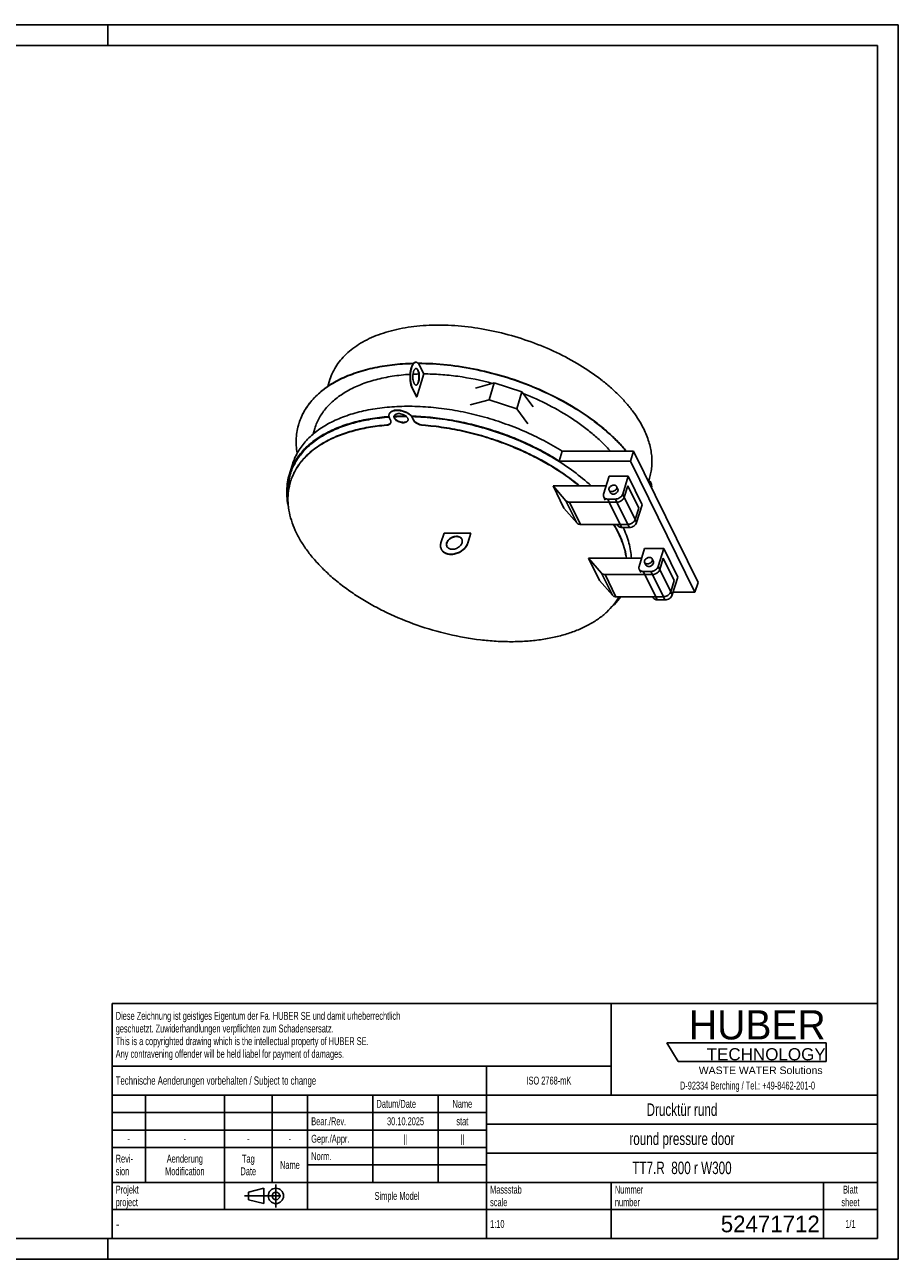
# Model space of a CAD drawing. Header units: millimetres. Extents: x 0 to 4200, y 0 to 2970.
# Tile 2 of 2: x 2100 to 4200, y 0 to 2970. Entities that reach past the tile are written whole.
import ezdxf

# ---------------------------------------------------------------- set-up
doc = ezdxf.new("R2010")
doc.units = ezdxf.units.MM
doc.header["$LTSCALE"] = 231
doc.linetypes.add('CENTER', pattern=[0.6, 0.375, -0.075, 0.075, -0.075])
doc.layers.get('0').update_dxf_attribs({"linetype": 'CONTINUOUS'})
for name, color, linetype in [('005_AXIS', 7, 'CONTINUOUS'), ('053_NOTES', 7, 'CONTINUOUS'), ('HUBER_Logo_BL4', 7, 'CONTINUOUS')]:
    doc.layers.add(name, color=color, linetype=linetype)
doc.styles.get("Standard").update_dxf_attribs({"font": 'txt', "width": 0.7})
doc.styles.add('TEXTSTYLE_2', font='txt')
doc.styles.add('TEXTSTYLE_3', font='arial.ttf')
doc.styles.add('TEXTSTYLE_4', font='txt', dxfattribs={"width": 0.8})
doc.styles.add('TEXTSTYLE_5', font='txt')

# ---------------------------------------------------------------- blocks, each defined once
blk = doc.blocks.new('HUBER_LOGO_BL4', base_point=(3837.5, 503.7))
at = {"layer": 'HUBER_Logo_BL4', "color": 5, "linetype": 'Continuous'}
for p, q in [((4026.4, 521), (3643.9, 521)), ((3643.9, 521), (3670.9, 476)), ((4026.4, 521), (4026.4, 476)), ((3670.9, 476), (4026.4, 476))]:
    blk.add_line(p, q, dxfattribs=at)
at = {"layer": 'HUBER_Logo_BL4', "color": 2, "linetype": 'Continuous', "attachment_point": 3, "line_spacing_factor": 0.78}
for s, insert, char_height, width, style in [('HUBER\\P\\fArial;\\H29.25;TECHNOLOGY ', (4025.4, 599.1), 70.2, 387.672, 'TEXTSTYLE_2'), ('WASTE WATER Solutions', (4018, 463.6), 18, 297.033, 'TEXTSTYLE_3')]:
    blk.add_mtext(s, dxfattribs=dict(at, insert=insert, char_height=char_height, width=width, style=style))
at = {"layer": 'HUBER_Logo_BL4', "color": 2, "linetype": 'Continuous', "insert": (3837.5, 427.4), "char_height": 19, "width": 810.893, "attachment_point": 2, "line_spacing_factor": 0.96}
blk.add_mtext('D-92334 Berching / Tel.: +49-8462-201-0', dxfattribs=at)
blk = doc.blocks.new('PROJEKTIONSMETHODE_1_BL5', base_point=(2680, 152.5))
at = {"color": 2, "linetype": 'CENTER'}
for p, q in [((2703.8, 180), (2703.8, 125)), ((2628.7, 152.5), (2731.3, 152.5))]:
    blk.add_line(p, q, dxfattribs=at)
at = {"color": 2, "linetype": 'Continuous'}
for p, q in [((2637.8, 161.7), (2674.5, 170.8)), ((2637.8, 143.3), (2637.8, 161.7)), ((2674.5, 134.2), (2674.5, 170.8)), ((2637.8, 143.3), (2674.5, 134.2))]:
    blk.add_line(p, q, dxfattribs=at)
for radius in [18.3, 9.17]:
    blk.add_circle((2703.8, 152.5), radius, dxfattribs=at)
blk = doc.blocks.new('*T16')
at = {"color": 3, "linetype": 'Continuous'}
for p, q in [((0, 0), (1840, 0)), ((0, 0), (0, -565)), ((1200, 0), (1200, -220)), ((1840, 0), (1840, -565)), ((0, -150), (1200, -150)), ((900, -150), (900, -565)), ((0, -220), (1840, -220)), ((80, -220), (80, -430)), ((270, -220), (270, -495)), ((385, -220), (385, -430)), ((470, -220), (470, -495)), ((627, -220), (627, -430)), ((784, -220), (784, -430)), ((0, -262), (900, -262)), ((900, -290), (1840, -290)), ((0, -304), (900, -304)), ((0, -346), (900, -346)), ((900, -360), (1840, -360)), ((470, -388), (900, -388)), ((0, -430), (1840, -430)), ((1200, -430), (1200, -565)), ((1710, -430), (1710, -565)), ((0, -495), (1840, -495)), ((0, -565), (1840, -565))]:
    blk.add_line(p, q, dxfattribs=at)
at = {"layer": '053_NOTES', "color": 2, "linetype": 'Continuous', "line_spacing_factor": 0.96}
for s, insert, char_height, width, attachment_point in [('Diese Zeichnung ist geistiges Eigentum der Fa. HUBER SE und damit urheberrechtlich \\Pgeschuetzt. Zuwiderhandlungen verpflichten zum Schadensersatz.\\PThis is a copyrighted drawing which is the intellectual property of HUBER SE.\\PAny contravening offender will be held liabel for payment of damages.', (8.75, -19.9), 19, 2214.8571, 1), ('Technische Aenderungen vorbehalten / Subject to change', (8.75, -175), 20, 1524.7619, 1), ('ISO 2768-mK', (1050, -175.5), 19, 332.9524, 2), ('Datum/Date', (635.75, -231.5), 19, 292.2381, 1), ('Name', (842, -231.5), 19, 126.6667, 2), ('Drucktür rund', (1370, -240), 30, 557.7143, 2), ('Bear./Rev.', (478.75, -273.5), 19, 272.3333, 1), ('30.10.2025', (705.5, -273.5), 19, 275.9524, 2), ('stat', (842, -273.5), 19, 104.9524, 2), ('-', (40, -315.5), 19, 34.381, 2), ('-', (175, -315.5), 19, 34.381, 2), ('-', (327.5, -315.5), 19, 34.381, 2), ('-', (427.5, -315.5), 19, 34.381, 2), ('Gepr./Appr.', (478.75, -315.5), 19, 299.4762, 1), ('||', (705.5, -315.5), 19, 50.6667, 2), ('||', (842, -315.5), 19, 50.6667, 2), ('round pressure door', (1370, -310), 30, 817.1429, 2), ('Revi-\\Psion', (8.75, -363.3), 19, 138.4286, 1), ('Aenderung\\PModification', (175, -363.3), 19, 303.0952, 2), ('Tag\\PDate', (327.5, -363.3), 19, 117.619, 2), ('Name', (427.5, -378.5), 19, 126.6667, 2), ('Norm. ', (478.75, -357.5), 19, 175.5238, 1), ('TT7.R  800 r W300', (1370, -380), 30, 830, 2), ('Projekt\\Pproject', (8.75, -437.8), 19, 183.6667, 1), ('Massstab\\Pscale', (908.75, -437.8), 19, 224.381, 1), ('Nummer\\Pnumber', (1208.75, -437.8), 19, 186.381, 1), ('Blatt\\Psheet', (1775, -437.8), 19, 137.5238, 2), ('Simple Model', (685, -453), 19, 328.4286, 2), ('1:10', (908.75, -520.5), 19, 94.0952, 1), ('1/1', (1775, -520.5), 19, 79.619, 2)]:
    blk.add_mtext(s, dxfattribs=dict(at, insert=insert, char_height=char_height, width=width, attachment_point=attachment_point))
for s, insert, char_height, width, attachment_point, style in [('-', (8.75, -517.5), 25, 18.3333, 1, 'TEXTSTYLE_4'), ('52471712', (1701.25, -510), 40, 513.3333, 3, 'TEXTSTYLE_5')]:
    blk.add_mtext(s, dxfattribs=dict(at, insert=insert, char_height=char_height, width=width, attachment_point=attachment_point, style=style))

msp = doc.modelspace()

# ---------------------------------------------------------------- linework, layer by layer
at = {"color": 7, "linetype": 'Continuous'}
for p, q in [((0, 2970), (4200, 2970)), ((4200, 0), (4200, 2970)), ((3228.705, 2108.492), (3183.695, 2095.921)), ((3216.118, 2067.759), (3228.705, 2108.492)), ((3295.218, 2086.736), (3228.705, 2108.492)), ((3282.63, 2046.003), (3295.218, 2086.736)), ((3322.439, 2050.537), (3295.218, 2086.736)), ((3216.118, 2067.759), (3171.108, 2055.188)), ((3282.63, 2046.003), (3216.118, 2067.759)), ((3309.852, 2009.804), (3282.63, 2046.003)), ((3392.257, 1943.892), (3387.415, 1928.226)), ((3392.257, 1943.892), (3563.59, 1943.892)), ((3563.59, 1943.892), (3556.328, 1920.392)), ((3563.59, 1943.892), (3718.552, 1628.114)), ((2743.528, 1912.369), (2738.687, 1896.702)), ((3387.415, 1928.226), (3384.995, 1920.392)), ((3384.995, 1920.392), (3556.328, 1920.392)), ((3556.328, 1920.392), (3711.29, 1604.614)), ((2738.687, 1896.702), (2736.266, 1888.869)), ((3432.716, 1860.591), (3370.051, 1860.591)), ((3396.285, 1807.133), (3370.051, 1860.591)), ((3370.051, 1860.591), (3401.018, 1824.867)), ((3497.639, 1860.591), (3432.716, 1860.591)), ((3507.942, 1844.062), (3504.892, 1850.278)), ((3525.897, 1852.873), (3522.846, 1859.089)), ((3541.186, 1833.175), (3549.658, 1860.591)), ((3575.892, 1807.133), (3549.658, 1860.591)), ((3409.724, 1821.425), (3505.318, 1821.425)), ((3505.318, 1821.425), (3523.739, 1821.425)), ((3396.285, 1807.133), (3427.251, 1771.408)), ((3567.419, 1779.717), (3575.892, 1807.133)), ((3435.957, 1767.967), (3531.551, 1767.967)), ((3531.551, 1767.967), (3549.972, 1767.967)), ((3455.463, 1686.541), (3481.696, 1633.082)), ((3455.463, 1686.541), (3486.429, 1650.816)), ((3546.321, 1686.541), (3455.463, 1686.541)), ((3583.051, 1686.541), (3546.321, 1686.541)), ((3593.354, 1670.011), (3590.303, 1676.227)), ((3611.308, 1678.822), (3608.258, 1685.038)), ((3626.597, 1659.124), (3635.07, 1686.541)), ((3635.07, 1686.541), (3661.303, 1633.082)), ((3495.135, 1647.374), (3590.729, 1647.374)), ((3590.729, 1647.374), (3609.15, 1647.374)), ((3481.696, 1633.082), (3512.663, 1597.357)), ((3652.831, 1605.666), (3661.303, 1633.082)), ((3711.29, 1604.614), (3658.472, 1604.614)), ((3718.552, 1628.114), (3711.29, 1604.614)), ((3521.369, 1593.916), (3616.963, 1593.916)), ((3616.963, 1593.916), (3635.384, 1593.916)), ((0, 0), (4200, 0))]:
    msp.add_line(p, q, dxfattribs=at)
at = {"color": 3, "linetype": 'Continuous'}
for p, q in [((4200, 2970), (0, 2970)), ((2300, 2970), (2300, 2920)), ((4200, 2970), (4200, 0)), ((2300, 0), (2300, 50)), ((4200, 0), (0, 0))]:
    msp.add_line(p, q, dxfattribs=at)
at = {"color": 5, "linetype": 'Continuous'}
for p, q in [((4150, 2920), (50, 2920)), ((4150, 50), (4150, 2920)), ((50, 50), (4150, 50))]:
    msp.add_line(p, q, dxfattribs=at)
at = {"color": 9, "linetype": 'Continuous'}
for p, q in [((3401.018, 1824.867), (3427.251, 1771.408)), ((3409.724, 1821.425), (3435.957, 1767.967)), ((3523.739, 1821.425), (3549.972, 1767.967)), ((3541.186, 1833.175), (3567.419, 1779.717)), ((3486.429, 1650.816), (3512.663, 1597.357)), ((3495.135, 1647.374), (3521.369, 1593.916)), ((3609.15, 1647.374), (3635.384, 1593.916)), ((3626.597, 1659.124), (3652.831, 1605.666))]:
    msp.add_line(p, q, dxfattribs=at)
at = {"color": 7, "linetype": 'Continuous'}
for centre, radius, start, end in [((3014.588, 1459.883), 568.669, 89.822078, 92.692616), ((3015.156, 1463.227), 564.082, 89.991591, 92.76555), ((3015.237, 1444.075), 583.234, 89.748928, 89.999863), ((2897.634, 1967.722), 144.893, 162.503476, 162.827664), ((2870.609, 1830.192), 137.678, 162.48644, 162.827675), ((2886.612, 1853.579), 152.336, 178.364118, 181.437084), ((3523.738, 1837.892), 16.467, 270.003914, 271.681705), ((3523.199, 1841.754), 20.36, 302.501372, 303.95782), ((3523.305, 1841.597), 20.171, 303.957774, 305.423315), ((3549.971, 1784.433), 16.467, 270.003914, 271.681705), ((3609.149, 1663.841), 16.467, 270.003914, 271.681705), ((3608.611, 1667.703), 20.36, 302.501372, 303.95782), ((3608.716, 1667.546), 20.171, 303.957774, 305.423315), ((3400.438, 1689.301), 161.288, 319.357759, 323.736974), ((3635.383, 1610.383), 16.467, 270.003914, 271.681705), ((3634.844, 1614.245), 20.36, 302.501372, 303.95782), ((3634.95, 1614.088), 20.171, 303.957774, 305.423315)]:
    msp.add_arc(centre, radius, start, end, dxfattribs=at)
for points, knots in [([(3034.736, 2155.413), (3017.614, 2155.062), (2984.317, 2152.922), (2936.421, 2145.031), (2892.62, 2132.659), (2853.64, 2115.98), (2820.136, 2095.233), (2796.916, 2074.441), (2781.928, 2056.182), (2772.563, 2041.926), (2764.955, 2026.971), (2761.072, 2016.558), (2759.442, 2011.285)], [0, 0, 0, 0, 0.15534549, 0.30214702, 0.43955093, 0.56722703, 0.68550642, 0.79552188, 0.84809884, 0.89944402, 0.9499391, 1, 1, 1, 1]), ([(3034.024, 2154.62), (3016.981, 2154.257), (2983.834, 2152.105), (2936.149, 2144.234), (2892.526, 2131.919), (2853.682, 2115.334), (2820.265, 2094.713), (2797.069, 2074.053), (2782.067, 2055.909), (2772.674, 2041.741), (2765.022, 2026.878), (2761.097, 2016.527), (2759.444, 2011.284)], [0, 0, 0, 0, 0.15524166, 0.30197291, 0.43934862, 0.56704045, 0.68537226, 0.79545833, 0.84806753, 0.89943729, 0.9499444, 1, 1, 1, 1]), ([(3546.991, 1943.897), (3540.571, 1951.536), (3526.844, 1966.627), (3504.284, 1988.171), (3479.469, 2008.963), (3443.123, 2035.842), (3393.135, 2066.527), (3328.14, 2097.736), (3259.109, 2122.972), (3187.946, 2141.538), (3116.621, 2152.922), (3069.1, 2155.579), (3045.798, 2155.536)], [0, 0, 0, 0, 0.05352292, 0.10930404, 0.16720763, 0.22705583, 0.35165833, 0.48113925, 0.61317371, 0.74528998, 0.87501174, 1, 1, 1, 1]), ([(3546.088, 1943.898), (3539.663, 1951.5), (3525.937, 1966.518), (3503.398, 1987.959), (3478.625, 2008.648), (3442.369, 2035.393), (3392.537, 2065.926), (3327.776, 2096.994), (3259.014, 2122.134), (3188.131, 2140.655), (3117.077, 2152.053), (3069.727, 2154.76), (3046.504, 2154.754)], [0, 0, 0, 0, 0.05357783, 0.10940063, 0.16733246, 0.22719596, 0.35179541, 0.48123978, 0.61322237, 0.74529169, 0.87499141, 1, 1, 1, 1]), ([(2743.528, 1912.369), (2745.045, 1917.278), (2748.638, 1926.977), (2755.623, 1940.933), (2764.185, 1954.27), (2777.836, 1971.386), (2798.927, 1990.995), (2829.37, 2010.81), (2864.811, 2027.022), (2904.693, 2039.417), (2948.408, 2047.83), (2995.286, 2052.146), (3044.606, 2052.303), (3095.605, 2048.301), (3147.49, 2040.204), (3199.452, 2028.137), (3250.68, 2012.289), (3300.374, 1992.907), (3347.756, 1970.296), (3377.813, 1953.015), (3392.257, 1943.892)], [0, 0, 0, 0, 0.02133193, 0.04283506, 0.06467394, 0.08700053, 0.13358727, 0.18348514, 0.23718634, 0.29487178, 0.3564613, 0.42166495, 0.49002824, 0.56097048, 0.63381768, 0.70783157, 0.7822362, 0.85624332, 0.9290772, 1, 1, 1, 1]), ([(2975.692, 2027.207), (2960.68, 2026.149), (2931.559, 2022.835), (2889.851, 2013.898), (2851.858, 2001.243), (2818.13, 1985.025), (2789.169, 1965.45), (2769.106, 1946.254), (2756.092, 1929.573), (2747.906, 1916.594), (2741.204, 1903.037), (2737.737, 1893.63), (2736.266, 1888.869)], [0, 0, 0, 0, 0.15402803, 0.29949737, 0.4358397, 0.56296354, 0.68136422, 0.79222746, 0.84547034, 0.89761274, 0.94899895, 1, 1, 1, 1]), ([(2976.001, 2025.936), (2961.088, 2024.871), (2932.159, 2021.552), (2890.729, 2012.636), (2852.992, 2000.03), (2819.493, 1983.888), (2790.729, 1964.415), (2770.802, 1945.326), (2757.875, 1928.742), (2749.744, 1915.839), (2743.085, 1902.362), (2739.639, 1893.011), (2738.177, 1888.279)], [0, 0, 0, 0, 0.15400126, 0.299445, 0.43576777, 0.56288211, 0.68128598, 0.79216573, 0.84542124, 0.8975786, 0.94898145, 1, 1, 1, 1]), ([(3384.995, 1920.392), (3372.128, 1928.519), (3345.454, 1944.016), (3303.552, 1964.648), (3259.674, 1982.762), (3214.37, 1998.132), (3168.204, 2010.565), (3121.75, 2019.908), (3075.591, 2026.043), (3044.915, 2027.973), (3029.767, 2028.359)], [0, 0, 0, 0, 0.12159335, 0.24623267, 0.37292031, 0.50060562, 0.62821274, 0.75466781, 0.8789261, 1, 1, 1, 1]), ([(3461.512, 1860.592), (3448.346, 1872.765), (3419.817, 1896.207), (3372.714, 1927.57), (3320.966, 1955.564), (3265.632, 1979.613), (3207.838, 1999.23), (3148.764, 2014.014), (3089.623, 2023.662), (3050.18, 2026.596), (3030.741, 2027.105)], [0, 0, 0, 0, 0.11424437, 0.23471053, 0.36002468, 0.48858688, 0.61865595, 0.74842772, 0.8761103, 1, 1, 1, 1]), ([(2969.097, 2006.222), (2954.706, 2005.067), (2926.795, 2001.625), (2886.845, 1992.698), (2850.459, 1980.255), (2818.149, 1964.445), (2790.379, 1945.463), (2771.109, 1926.92), (2758.569, 1910.833), (2750.656, 1898.324), (2744.149, 1885.266), (2740.759, 1876.207), (2739.312, 1871.623)], [0, 0, 0, 0, 0.1536603, 0.29881455, 0.43494637, 0.56200107, 0.68048887, 0.79158116, 0.84497582, 0.89728409, 0.94883918, 1, 1, 1, 1]), ([(2759.2, 2010.502), (2757.467, 2004.894), (2754.669, 1993.398), (2752.563, 1975.645), (2752.547, 1957.438), (2753.906, 1945.245), (2754.911, 1939.125)], [0, 0, 0, 0, 0.24418572, 0.49076358, 0.7420123, 1, 1, 1, 1]), ([(3432.716, 1860.591), (3420.525, 1870.683), (3394.626, 1890.119), (3352.736, 1916.332), (3307.527, 1939.896), (3259.706, 1960.443), (3210.019, 1977.651), (3159.243, 1991.252), (3108.175, 2001.032), (3073.976, 2004.96), (3057.017, 2006.222)], [0, 0, 0, 0, 0.11612419, 0.23722852, 0.36221298, 0.48984255, 0.61879522, 0.7477068, 0.87521443, 1, 1, 1, 1]), ([(2736.266, 1888.869), (2734.356, 1882.69), (2731.373, 1869.968), (2729.533, 1850.271), (2730.315, 1830.04), (2732.537, 1816.541), (2734.047, 1809.773)], [0, 0, 0, 0, 0.2426072, 0.48827992, 0.73989744, 1, 1, 1, 1]), ([(2738.177, 1888.279), (2736.712, 1883.537), (2734.277, 1873.854), (2732.172, 1858.939), (2731.613, 1843.669), (2732.264, 1833.416), (2732.835, 1828.266)], [0, 0, 0, 0, 0.24546047, 0.49277693, 0.74373714, 1, 1, 1, 1]), ([(2739.405, 1892.034), (2737.883, 1886.518), (2735.501, 1875.22), (2734.504, 1863.718), (2734.338, 1857.928)], [0, 0, 0, 0, 0.49692182, 1, 1, 1, 1]), ([(2739.068, 1870.841), (2736.837, 1863.622), (2733.538, 1848.655), (2732.273, 1825.403), (2734.663, 1801.489), (2740.666, 1777.141), (2750.207, 1752.57), (2763.187, 1727.988), (2779.482, 1703.599), (2798.946, 1679.609), (2821.407, 1656.223), (2846.668, 1633.641), (2874.508, 1612.059), (2904.683, 1591.665), (2936.929, 1572.635), (2982.618, 1549.148), (3042.998, 1524.296), (3118.277, 1502.362), (3182.225, 1491.002), (3232.845, 1486.462), (3269.672, 1485.378), (3305.364, 1486.592), (3339.609, 1490.096), (3372.109, 1495.86), (3402.581, 1503.836), (3430.761, 1513.961), (3456.402, 1526.151), (3479.28, 1540.312), (3499.189, 1556.336), (3515.937, 1574.087), (3525.016, 1587.175), (3528.919, 1593.902)], [0, 0, 0, 0, 0.02212252, 0.04463835, 0.06790755, 0.09223178, 0.11784091, 0.14489026, 0.17346493, 0.20358744, 0.23522634, 0.26830458, 0.30270701, 0.338287, 0.37487236, 0.41227053, 0.48863292, 0.56563021, 0.64144159, 0.67836906, 0.7143644, 0.74924685, 0.7828591, 0.81507293, 0.84579554, 0.87497668, 0.9026167, 0.92877519, 0.95357922, 0.97722933, 1, 1, 1, 1]), ([(3504.658, 1854.684), (3504.429, 1853.943), (3504.201, 1852.428), (3504.573, 1850.927), (3504.892, 1850.278)], [0, 0, 0, 0, 0.51739374, 1, 1, 1, 1]), ([(3522.846, 1859.089), (3522.677, 1859.433), (3522.257, 1860.093), (3521.114, 1861.238), (3519.156, 1862.246), (3516.385, 1862.646), (3513.399, 1862.278), (3510.463, 1861.178), (3507.121, 1858.987), (3505.216, 1856.489), (3504.658, 1854.684)], [0, 0, 0, 0, 0.05092357, 0.10298886, 0.21361375, 0.33632783, 0.46990863, 0.60956454, 0.74881005, 1, 1, 1, 1]), ([(3504.892, 1850.278), (3505.06, 1849.934), (3505.481, 1849.275), (3506.624, 1848.129), (3508.582, 1847.121), (3511.353, 1846.721), (3514.339, 1847.089), (3517.275, 1848.19), (3520.617, 1850.381), (3522.521, 1852.878), (3523.079, 1854.684)], [0, 0, 0, 0, 0.05092357, 0.10298886, 0.21361375, 0.33632783, 0.46990863, 0.60956454, 0.74881005, 1, 1, 1, 1]), ([(3507.942, 1844.062), (3508.111, 1843.718), (3508.531, 1843.058), (3509.674, 1841.913), (3511.633, 1840.905), (3514.403, 1840.505), (3517.389, 1840.873), (3520.325, 1841.974), (3523.667, 1844.165), (3525.572, 1846.662), (3526.13, 1848.468)], [0, 0, 0, 0, 0.05092357, 0.10298885, 0.21361366, 0.33632769, 0.46990847, 0.60956441, 0.74880996, 1, 1, 1, 1]), ([(3523.079, 1854.684), (3523.308, 1855.424), (3523.537, 1856.94), (3523.165, 1858.44), (3522.846, 1859.089)], [0, 0, 0, 0, 0.51739374, 1, 1, 1, 1]), ([(3526.13, 1848.468), (3526.359, 1849.208), (3526.587, 1850.724), (3526.215, 1852.224), (3525.897, 1852.873)], [0, 0, 0, 0, 0.51739371, 1, 1, 1, 1]), ([(3401.018, 1824.867), (3401.498, 1824.313), (3402.643, 1823.305), (3404.73, 1822.221), (3407.136, 1821.563), (3408.845, 1821.425), (3409.724, 1821.425)], [0, 0, 0, 0, 0.22818451, 0.4692836, 0.72643154, 1, 1, 1, 1]), ([(3524.221, 1821.432), (3525.069, 1821.457), (3528.549, 1821.824), (3531.909, 1823.162), (3534.139, 1824.583)], [0, 0, 0, 0, 0.24284553, 1, 1, 1, 1]), ([(3534.996, 1825.16), (3536.457, 1826.199), (3538.999, 1828.56), (3540.705, 1831.621), (3541.186, 1833.175)], [0, 0, 0, 0, 0.52434611, 1, 1, 1, 1]), ([(3435.957, 1767.967), (3435.079, 1767.967), (3433.37, 1768.105), (3430.964, 1768.762), (3428.877, 1769.846), (3427.731, 1770.854), (3427.251, 1771.408)], [0, 0, 0, 0, 0.27356846, 0.5307164, 0.77181549, 1, 1, 1, 1]), ([(3546.321, 1686.541), (3545.38, 1693.312), (3542.605, 1707.032), (3536.036, 1727.448), (3527.032, 1747.964), (3519.618, 1761.314), (3515.551, 1767.969)], [0, 0, 0, 0, 0.23406722, 0.47796584, 0.73298567, 1, 1, 1, 1]), ([(3558.345, 1686.535), (3558.059, 1692.611), (3556.761, 1704.943), (3551.337, 1730.072), (3544.28, 1748.511), (3538.527, 1760.507)], [0, 0, 0, 0, 0.23692339, 0.48176971, 1, 1, 1, 1]), ([(3560.805, 1771.408), (3560.03, 1770.886), (3556.859, 1769.053), (3553.18, 1768.054), (3550.454, 1767.974)], [0, 0, 0, 0, 0.25536894, 1, 1, 1, 1]), ([(3567.419, 1779.717), (3566.916, 1778.087), (3565.089, 1774.886), (3562.368, 1772.46), (3560.805, 1771.408)], [0, 0, 0, 0, 0.47513707, 1, 1, 1, 1]), ([(3590.07, 1680.633), (3589.841, 1679.892), (3589.613, 1678.377), (3589.985, 1676.876), (3590.303, 1676.227)], [0, 0, 0, 0, 0.51739374, 1, 1, 1, 1]), ([(3608.258, 1685.038), (3608.089, 1685.382), (3607.669, 1686.042), (3606.526, 1687.187), (3604.567, 1688.195), (3601.797, 1688.595), (3598.811, 1688.227), (3595.875, 1687.127), (3592.533, 1684.936), (3590.628, 1682.439), (3590.07, 1680.633)], [0, 0, 0, 0, 0.05092357, 0.10298886, 0.21361375, 0.33632783, 0.46990863, 0.60956454, 0.74881005, 1, 1, 1, 1]), ([(3590.303, 1676.227), (3590.472, 1675.883), (3590.893, 1675.224), (3592.036, 1674.079), (3593.994, 1673.071), (3596.764, 1672.671), (3599.751, 1673.038), (3602.687, 1674.139), (3606.029, 1676.33), (3607.933, 1678.827), (3608.491, 1680.633)], [0, 0, 0, 0, 0.05092357, 0.10298886, 0.21361375, 0.33632783, 0.46990863, 0.60956454, 0.74881005, 1, 1, 1, 1]), ([(3593.354, 1670.011), (3593.522, 1669.667), (3593.943, 1669.008), (3595.086, 1667.862), (3597.044, 1666.855), (3599.815, 1666.454), (3602.801, 1666.822), (3605.737, 1667.923), (3609.079, 1670.114), (3610.984, 1672.611), (3611.542, 1674.417)], [0, 0, 0, 0, 0.05092357, 0.10298885, 0.21361366, 0.33632769, 0.46990847, 0.60956441, 0.74880996, 1, 1, 1, 1]), ([(3608.491, 1680.633), (3608.72, 1681.373), (3608.949, 1682.889), (3608.576, 1684.389), (3608.258, 1685.038)], [0, 0, 0, 0, 0.51739374, 1, 1, 1, 1]), ([(3611.542, 1674.417), (3611.77, 1675.157), (3611.999, 1676.673), (3611.627, 1678.173), (3611.308, 1678.822)], [0, 0, 0, 0, 0.51739371, 1, 1, 1, 1]), ([(3486.429, 1650.816), (3486.909, 1650.262), (3488.055, 1649.254), (3490.142, 1648.17), (3492.548, 1647.512), (3494.257, 1647.374), (3495.135, 1647.374)], [0, 0, 0, 0, 0.22818451, 0.4692836, 0.72643154, 1, 1, 1, 1]), ([(3609.633, 1647.381), (3610.48, 1647.406), (3613.96, 1647.773), (3617.32, 1649.111), (3619.55, 1650.532)], [0, 0, 0, 0, 0.24284553, 1, 1, 1, 1]), ([(3620.408, 1651.109), (3621.869, 1652.149), (3624.41, 1654.51), (3626.117, 1657.57), (3626.597, 1659.124)], [0, 0, 0, 0, 0.52434611, 1, 1, 1, 1]), ([(3652.831, 1605.666), (3652.351, 1604.112), (3650.644, 1601.051), (3648.102, 1598.69), (3646.641, 1597.651)], [0, 0, 0, 0, 0.47565389, 1, 1, 1, 1]), ([(3511.58, 1569.829), (3513.577, 1571.703), (3521.232, 1579.216), (3528.198, 1587.438), (3532.877, 1593.909)], [0, 0, 0, 0, 0.25539934, 1, 1, 1, 1]), ([(3521.369, 1593.916), (3520.49, 1593.916), (3518.782, 1594.054), (3516.376, 1594.712), (3514.289, 1595.795), (3513.143, 1596.804), (3512.663, 1597.357)], [0, 0, 0, 0, 0.27356846, 0.5307164, 0.77181549, 1, 1, 1, 1]), ([(3645.784, 1597.074), (3645.031, 1596.594), (3641.97, 1594.912), (3638.464, 1593.999), (3635.866, 1593.923)], [0, 0, 0, 0, 0.25572102, 1, 1, 1, 1])]:
    msp.add_open_spline(points, degree=3, knots=knots, dxfattribs=at)
at = {"layer": '005_AXIS', "color": 7, "linetype": 'Continuous'}
for p, q in [((3039.87, 2157.986), (3040.791, 2157.986)), ((3049.263, 2150.403), (3059.33, 2129.889)), ((2833.727, 2116.191), (2828.714, 2099.968)), ((3059.33, 2129.889), (3042.385, 2075.056)), ((3031.398, 2095.57), (3041.464, 2075.056)), ((3032.319, 2095.57), (3042.385, 2075.056)), ((2976.181, 2033.094), (2975.939, 2032.311)), ((2976.969, 2023.453), (2979.364, 2018.574)), ((3034.628, 2018.574), (3032.233, 2023.453)), ((3034.87, 2019.357), (3032.475, 2024.237)), ((2797.417, 1998.692), (2793.183, 1984.992)), ((3504.786, 1883.717), (3491.472, 1840.634)), ((3550.839, 1883.717), (3504.786, 1883.717)), ((3537.525, 1840.634), (3550.839, 1883.717)), ((3584.393, 1815.34), (3550.839, 1883.717)), ((3601.885, 1878.812), (3600.446, 1874.153)), ((3604.953, 1868.316), (3605.258, 1867.694)), ((3495.483, 1826.567), (3491.822, 1834.026)), ((3501.657, 1828.884), (3520.078, 1828.884)), ((3571.08, 1772.257), (3584.393, 1815.34)), ((3525.377, 1765.649), (3524.239, 1767.967)), ((3535.212, 1760.507), (3553.633, 1760.507)), ((3107.955, 1747.148), (3100.693, 1723.648)), ((3172.429, 1747.148), (3107.955, 1747.148)), ((3165.167, 1723.648), (3172.429, 1747.148)), ((3165.473, 1723.026), (3172.734, 1746.526)), ((3172.734, 1746.526), (3172.429, 1747.148)), ((3101.815, 1707.607), (3101.51, 1708.229)), ((3590.197, 1709.666), (3576.884, 1666.584)), ((3636.251, 1709.666), (3590.197, 1709.666)), ((3622.937, 1666.584), (3636.251, 1709.666)), ((3636.251, 1709.666), (3669.805, 1641.289)), ((3580.894, 1652.516), (3577.234, 1659.975)), ((3587.069, 1654.834), (3605.49, 1654.834)), ((3656.491, 1598.206), (3669.805, 1641.289)), ((3610.788, 1591.598), (3609.651, 1593.916)), ((3620.623, 1586.457), (3639.045, 1586.457))]:
    msp.add_line(p, q, dxfattribs=at)
at = {"layer": '005_AXIS', "color": 9, "linetype": 'Continuous'}
for p, q in [((3031.398, 2095.57), (3032.319, 2095.57)), ((3032.233, 2023.453), (3032.475, 2024.237)), ((2969.097, 2006.222), (2969.339, 2007.005)), ((3034.628, 2018.574), (3034.87, 2019.357)), ((3057.017, 2006.222), (3057.259, 2007.005)), ((3505.318, 1821.425), (3501.657, 1828.884)), ((3531.551, 1767.967), (3505.318, 1821.425)), ((3523.739, 1821.425), (3520.078, 1828.884)), ((3549.972, 1767.967), (3523.739, 1821.425)), ((3541.186, 1833.175), (3537.525, 1840.634)), ((3567.419, 1779.717), (3541.186, 1833.175)), ((3535.212, 1760.507), (3531.551, 1767.967)), ((3553.633, 1760.507), (3549.972, 1767.967)), ((3571.08, 1772.257), (3567.419, 1779.717)), ((3165.473, 1723.026), (3165.167, 1723.648)), ((3622.937, 1666.584), (3626.597, 1659.124)), ((3587.069, 1654.834), (3590.729, 1647.374)), ((3590.729, 1647.374), (3616.963, 1593.916)), ((3605.49, 1654.834), (3609.15, 1647.374)), ((3609.15, 1647.374), (3635.384, 1593.916)), ((3626.597, 1659.124), (3652.831, 1605.666)), ((3652.831, 1605.666), (3656.491, 1598.206)), ((3616.963, 1593.916), (3620.623, 1586.457)), ((3635.384, 1593.916), (3639.045, 1586.457))]:
    msp.add_line(p, q, dxfattribs=at)
at = {"layer": '005_AXIS', "color": 7, "linetype": 'Continuous'}
for centre, radius, start, end in [((3040.795, 2152.603), 5.383, 90.038912, 99.737444), ((3058.462, 1607.748), 522.137, 91.236844, 92.753189), ((2985.36, 2029.399), 9.861, 158.079746, 162.823679), ((2993.67, 2027.694), 5.804, 166.784491, 170.891339), ((2973.971, 2015.41), 6.619, 335.747756, 338.977285), ((3016.017, 2020.789), 5.807, 334.76036, 338.588662), ((3588.589, 1860.285), 18.229, 23.962331, 26.137974), ((3141.82, 1727.238), 10.438, 29.525129, 29.934792), ((3141.83, 1727.243), 10.427, 28.028552, 29.525239), ((3117.872, 1716.258), 18.226, 206.138575, 208.312815), ((3124.646, 1718.81), 10.432, 202.338058, 204.216674)]:
    msp.add_arc(centre, radius, start, end, dxfattribs=at)
for points, knots in [([(2833.727, 2116.191), (2835.603, 2122.262), (2840.278, 2134.232), (2849.878, 2151.17), (2862.01, 2167.029), (2876.574, 2181.696), (2893.462, 2195.077), (2912.551, 2207.088), (2933.709, 2217.655), (2956.79, 2226.711), (2981.641, 2234.199), (3008.091, 2240.072), (3035.965, 2244.292), (3075.366, 2247.728), (3126.961, 2247.593), (3190.366, 2240.731), (3254.51, 2227.348), (3317.668, 2207.805), (3378.152, 2182.623), (3434.334, 2152.481), (3476.967, 2123.459), (3507.522, 2098.376), (3528.121, 2079.157), (3546.615, 2059.374), (3567.781, 2033.064), (3580.984, 2011.947), (3588.073, 1997.501)], [0, 0, 0, 0, 0.02145454, 0.04320523, 0.06552862, 0.08866586, 0.11281286, 0.13811633, 0.1646745, 0.19254048, 0.22172698, 0.25221135, 0.2839404, 0.31683488, 0.38566924, 0.4577302, 0.53180136, 0.60655142, 0.68061174, 0.75265162, 0.82145589, 0.85433257, 0.88604237, 0.91650643, 0.945672, 1, 1, 1, 1]), ([(3039.87, 2157.986), (3039.158, 2157.986), (3037.637, 2157.664), (3035.544, 2156.324), (3033.603, 2154.221), (3031.825, 2151.408), (3030.238, 2147.941), (3028.873, 2143.894), (3027.763, 2139.358), (3026.637, 2132.671), (3026.039, 2123.892), (3026.461, 2115.074), (3027.445, 2108.269), (3028.461, 2103.588), (3029.741, 2099.362), (3030.813, 2096.762), (3031.398, 2095.57)], [0, 0, 0, 0, 0.03137734, 0.06650212, 0.10783719, 0.15645938, 0.21247994, 0.27539165, 0.34427777, 0.41793939, 0.57381279, 0.73077909, 0.80576837, 0.87644312, 0.94152882, 1, 1, 1, 1]), ([(3039.884, 2157.909), (3039.176, 2157.787), (3037.701, 2157.216), (3035.725, 2155.619), (3033.89, 2153.319), (3032.218, 2150.362), (3030.736, 2146.805), (3029.474, 2142.722), (3028.46, 2138.201), (3027.456, 2131.614), (3026.966, 2123.04), (3027.445, 2114.464), (3028.442, 2107.871), (3029.45, 2103.341), (3030.706, 2099.249), (3031.751, 2096.728), (3032.319, 2095.57)], [0, 0, 0, 0, 0.03209444, 0.06892044, 0.11223432, 0.16266509, 0.22009209, 0.28390622, 0.35316658, 0.42669996, 0.58107833, 0.73551918, 0.80912858, 0.8784916, 0.94243097, 1, 1, 1, 1]), ([(3035.95, 2107.32), (3035.616, 2108.001), (3035.003, 2109.487), (3033.991, 2112.832), (3033.174, 2117.551), (3032.887, 2123.503), (3033.229, 2128.521), (3033.873, 2132.342), (3034.507, 2134.934), (3035.287, 2137.246), (3036.194, 2139.227), (3037.21, 2140.835), (3038.319, 2142.036), (3039.515, 2142.802), (3040.384, 2142.986), (3040.791, 2142.986)], [0, 0, 0, 0, 0.05847657, 0.12356832, 0.26915394, 0.42613476, 0.58202254, 0.65569093, 0.72458336, 0.78750082, 0.84352647, 0.89215305, 0.93349185, 0.9686198, 1, 1, 1, 1]), ([(3040.331, 2142.951), (3040.742, 2142.889), (3041.602, 2142.569), (3042.753, 2141.649), (3043.82, 2140.313), (3044.421, 2139.244), (3044.711, 2138.653)], [0, 0, 0, 0, 0.19673729, 0.42261131, 0.68901611, 1, 1, 1, 1]), ([(3044.711, 2138.653), (3045.037, 2137.989), (3045.636, 2136.543), (3046.632, 2133.292), (3047.45, 2128.706), (3047.772, 2122.901), (3047.431, 2117.104), (3046.598, 2112.534), (3045.59, 2109.302), (3044.736, 2107.275), (3043.774, 2105.594), (3042.719, 2104.291), (3041.583, 2103.394), (3040.736, 2103.083), (3040.331, 2103.021)], [0, 0, 0, 0, 0.05767922, 0.12175686, 0.26496555, 0.41971636, 0.57429476, 0.71700967, 0.780742, 0.83802992, 0.88827377, 0.93137532, 0.96800764, 1, 1, 1, 1]), ([(3049.263, 2150.403), (3048.711, 2151.529), (3047.562, 2153.546), (3045.498, 2156.01), (3043.545, 2157.375), (3041.956, 2157.9), (3041.174, 2157.986), (3040.791, 2157.986)], [0, 0, 0, 0, 0.31561735, 0.58147523, 0.80371559, 0.90368767, 1, 1, 1, 1]), ([(3040.791, 2142.986), (3041.234, 2142.986), (3042.189, 2142.764), (3043.479, 2141.857), (3044.661, 2140.449), (3045.317, 2139.296), (3045.632, 2138.653)], [0, 0, 0, 0, 0.19544252, 0.4179158, 0.68405228, 1, 1, 1, 1]), ([(3045.632, 2138.653), (3045.967, 2137.972), (3046.579, 2136.486), (3047.592, 2133.14), (3048.408, 2128.422), (3048.695, 2122.469), (3048.353, 2117.452), (3047.709, 2113.631), (3047.075, 2111.039), (3046.295, 2108.726), (3045.388, 2106.745), (3044.372, 2105.138), (3043.263, 2103.936), (3042.067, 2103.171), (3041.198, 2102.986), (3040.791, 2102.986)], [0, 0, 0, 0, 0.05847657, 0.12356832, 0.26915394, 0.42613476, 0.58202254, 0.65569093, 0.72458336, 0.78750082, 0.84352647, 0.89215305, 0.93349185, 0.9686198, 1, 1, 1, 1]), ([(3026.433, 2128.9), (3012.092, 2128.01), (2984.259, 2125.075), (2944.37, 2116.863), (2908.011, 2105.064), (2875.723, 2089.83), (2847.994, 2071.355), (2828.784, 2053.176), (2816.334, 2037.352), (2808.512, 2025.033), (2802.116, 2012.156), (2798.815, 2003.217), (2797.417, 1998.692)], [0, 0, 0, 0, 0.15426554, 0.2999643, 0.43648319, 0.56369392, 0.6820674, 0.79278309, 0.84591261, 0.89792034, 0.9491567, 1, 1, 1, 1]), ([(3224.12, 2107.213), (3196.747, 2114.556), (3155.309, 2123.035), (3100.009, 2128.858), (3072.76, 2129.878), (3059.33, 2129.889)], [0, 0, 0, 0, 0.5099102, 0.7583582, 1, 1, 1, 1]), ([(3040.791, 2102.986), (3040.348, 2102.986), (3039.393, 2103.209), (3038.103, 2104.116), (3036.921, 2105.523), (3036.266, 2106.676), (3035.95, 2107.32)], [0, 0, 0, 0, 0.19544252, 0.4179158, 0.68405228, 1, 1, 1, 1]), ([(3508.103, 1943.893), (3501.85, 1950.977), (3488.512, 1964.949), (3466.673, 1984.825), (3442.734, 2003.928), (3407.807, 2028.487), (3360.024, 2056.256), (3319.267, 2074.586), (3298.143, 2082.867)], [0, 0, 0, 0, 0.11161885, 0.22791606, 0.34856297, 0.47314304, 0.73198877, 1, 1, 1, 1]), ([(2975.939, 2032.311), (2975.729, 2031.632), (2975.453, 2030.201), (2975.519, 2027.149), (2976.268, 2024.883), (2976.969, 2023.453)], [0, 0, 0, 0, 0.23414068, 0.47537485, 1, 1, 1, 1]), ([(3032.475, 2024.237), (3031.37, 2026.49), (3028.886, 2029.662), (3024.765, 2033.241), (3019.649, 2036.723), (3012.326, 2040.157), (3002.967, 2042.591), (2995.093, 2043.093), (2989.262, 2042.423), (2985.423, 2041.442), (2982.095, 2039.993), (2979.366, 2038.098), (2977.322, 2035.796), (2976.462, 2034.004), (2976.181, 2033.094)], [0, 0, 0, 0, 0.11369644, 0.1783411, 0.24724209, 0.39336888, 0.54223023, 0.68312418, 0.74780605, 0.80751948, 0.86196561, 0.9114128, 0.95684349, 1, 1, 1, 1]), ([(3032.233, 2023.453), (3031.149, 2025.662), (3028.729, 2028.778), (3024.711, 2032.307), (3019.727, 2035.752), (3012.574, 2039.184), (3003.395, 2041.683), (2995.63, 2042.303), (2989.826, 2041.772), (2985.965, 2040.906), (2982.577, 2039.583), (2979.749, 2037.825), (2977.561, 2035.666), (2976.564, 2033.956), (2976.212, 2033.08)], [0, 0, 0, 0, 0.11286574, 0.17692805, 0.24519269, 0.39012277, 0.53829116, 0.67939623, 0.74456603, 0.80499436, 0.86030031, 0.91060559, 0.95667581, 1, 1, 1, 1]), ([(2988.483, 2023.453), (2988.073, 2024.287), (2987.636, 2025.609), (2987.598, 2027.39), (2987.759, 2028.224), (2987.881, 2028.62)], [0, 0, 0, 0, 0.52462516, 0.76585932, 1, 1, 1, 1]), ([(2988.725, 2024.237), (2988.378, 2024.943), (2987.867, 2026.375), (2987.826, 2027.908), (2987.939, 2028.613)], [0, 0, 0, 0, 0.52429424, 1, 1, 1, 1]), ([(2987.881, 2028.62), (2988.045, 2029.151), (2988.547, 2030.196), (2989.74, 2031.539), (2991.332, 2032.644), (2994.037, 2033.822), (2998.153, 2034.501), (3003.504, 2034.16), (3008.968, 2032.741), (3013.991, 2030.381), (3018.071, 2027.325), (3020.075, 2024.767), (3020.72, 2023.453)], [0, 0, 0, 0, 0.04317929, 0.08863397, 0.13810724, 0.1925821, 0.31675079, 0.45771913, 0.60665909, 0.75286306, 0.8862435, 1, 1, 1, 1]), ([(3021.321, 2018.286), (3021.157, 2017.755), (3020.656, 2016.71), (3019.463, 2015.367), (3017.871, 2014.262), (3015.165, 2013.085), (3011.049, 2012.406), (3005.699, 2012.746), (3000.235, 2014.166), (2995.211, 2016.526), (2991.131, 2019.581), (2989.128, 2022.139), (2988.483, 2023.453)], [0, 0, 0, 0, 0.04317929, 0.08863397, 0.13810724, 0.1925821, 0.31675079, 0.45771913, 0.60665909, 0.75286306, 0.8862435, 1, 1, 1, 1]), ([(3021.269, 2018.313), (3021.035, 2017.816), (3020.401, 2016.854), (3019.07, 2015.653), (3017.382, 2014.682), (3014.608, 2013.683), (3010.514, 2013.18), (3005.274, 2013.656), (2999.99, 2015.14), (2995.169, 2017.493), (2991.265, 2020.487), (2989.348, 2022.966), (2988.725, 2024.237)], [0, 0, 0, 0, 0.04355971, 0.09015701, 0.14110791, 0.19703823, 0.32324473, 0.46451479, 0.61223075, 0.7563693, 0.88767057, 1, 1, 1, 1]), ([(3020.72, 2023.453), (3021.129, 2022.619), (3021.566, 2021.297), (3021.604, 2019.517), (3021.443, 2018.683), (3021.321, 2018.286)], [0, 0, 0, 0, 0.52462516, 0.76585932, 1, 1, 1, 1]), ([(2969.339, 2007.005), (2954.898, 2005.847), (2926.894, 2002.389), (2886.819, 1993.411), (2850.337, 1980.894), (2817.965, 1964.988), (2790.171, 1945.89), (2770.916, 1927.234), (2758.413, 1911.052), (2750.539, 1898.471), (2744.083, 1885.338), (2740.734, 1876.232), (2739.31, 1871.624)], [0, 0, 0, 0, 0.15374581, 0.29894731, 0.43508641, 0.56211262, 0.68054795, 0.7915842, 0.84495881, 0.89725721, 0.9488167, 1, 1, 1, 1]), ([(2980.051, 2012.669), (2979.915, 2012.229), (2979.543, 2011.363), (2978.41, 2009.749), (2976.262, 2008.056), (2972.936, 2006.738), (2970.433, 2006.329), (2969.097, 2006.222)], [0, 0, 0, 0, 0.10280473, 0.20855681, 0.4376759, 0.70082719, 1, 1, 1, 1]), ([(2980.005, 2012.691), (2979.645, 2011.892), (2978.533, 2010.351), (2976.071, 2008.637), (2972.923, 2007.474), (2970.582, 2007.105), (2969.339, 2007.005)], [0, 0, 0, 0, 0.20840874, 0.44003463, 0.70362791, 1, 1, 1, 1]), ([(2979.364, 2018.574), (2979.832, 2017.62), (2980.331, 2016.11), (2980.375, 2014.075), (2980.191, 2013.121), (2980.051, 2012.669)], [0, 0, 0, 0, 0.52462517, 0.7658593, 1, 1, 1, 1]), ([(3057.017, 2006.222), (3054.641, 2006.399), (3049.91, 2007.308), (3044.403, 2009.575), (3040.495, 2012.018), (3037.347, 2014.581), (3035.446, 2016.906), (3034.628, 2018.574)], [0, 0, 0, 0, 0.26969833, 0.54050978, 0.66915201, 0.78977578, 1, 1, 1, 1]), ([(3057.259, 2007.005), (3054.883, 2007.182), (3050.152, 2008.091), (3044.645, 2010.358), (3040.737, 2012.801), (3037.589, 2015.364), (3035.688, 2017.689), (3034.87, 2019.357)], [0, 0, 0, 0, 0.26969833, 0.54050978, 0.66915201, 0.78977578, 1, 1, 1, 1]), ([(3433.891, 1860.601), (3421.699, 1870.744), (3395.782, 1890.281), (3353.834, 1916.63), (3308.531, 1940.322), (3260.588, 1960.982), (3210.757, 1978.286), (3159.822, 1991.962), (3108.587, 2001.794), (3074.275, 2005.74), (3057.259, 2007.005)], [0, 0, 0, 0, 0.11602497, 0.23707112, 0.36203436, 0.48967325, 0.61865769, 0.74761439, 0.87517098, 1, 1, 1, 1]), ([(3588.073, 1997.501), (3592.949, 1987.565), (3601.038, 1967.627), (3606.698, 1941.698), (3608.076, 1921.541), (3607.595, 1906.91), (3605.611, 1892.623), (3603.288, 1883.351), (3601.885, 1878.812)], [0, 0, 0, 0, 0.27141081, 0.52519049, 0.64694711, 0.76611866, 0.88351236, 1, 1, 1, 1]), ([(3596.449, 1876.943), (3598.285, 1875.944), (3601.641, 1873.495), (3604.074, 1870.108), (3604.953, 1868.316)], [0, 0, 0, 0, 0.51155449, 1, 1, 1, 1]), ([(3605.246, 1867.689), (3606.012, 1865.967), (3607.026, 1862.176), (3606.889, 1858.267), (3606.576, 1856.32)], [0, 0, 0, 0, 0.48858883, 1, 1, 1, 1]), ([(3605.258, 1867.694), (3606.137, 1865.903), (3607.328, 1861.91), (3607.213, 1857.761), (3606.881, 1855.699)], [0, 0, 0, 0, 0.48846205, 1, 1, 1, 1]), ([(3491.472, 1840.634), (3491.129, 1839.524), (3490.872, 1837.782), (3491.206, 1835.543), (3491.584, 1834.511), (3491.822, 1834.026)], [0, 0, 0, 0, 0.51611131, 0.76043424, 1, 1, 1, 1]), ([(3491.822, 1834.026), (3492.21, 1833.235), (3493.297, 1831.74), (3495.621, 1830.093), (3498.488, 1829.091), (3500.577, 1828.884), (3501.657, 1828.884)], [0, 0, 0, 0, 0.2268552, 0.46504578, 0.72205392, 1, 1, 1, 1]), ([(3520.078, 1828.884), (3521.957, 1828.884), (3525.8, 1829.543), (3531.004, 1832.065), (3535.193, 1835.802), (3537.022, 1839.005), (3537.525, 1840.634)], [0, 0, 0, 0, 0.2531891, 0.51615827, 0.77010886, 1, 1, 1, 1]), ([(3546.671, 1686.535), (3545.763, 1693.302), (3543.055, 1707.017), (3536.58, 1727.433), (3527.667, 1747.954), (3520.309, 1761.309), (3516.271, 1767.967)], [0, 0, 0, 0, 0.23410797, 0.47800738, 0.73300771, 1, 1, 1, 1]), ([(3525.377, 1765.649), (3525.765, 1764.857), (3526.851, 1763.363), (3529.175, 1761.716), (3532.043, 1760.714), (3534.131, 1760.507), (3535.212, 1760.507)], [0, 0, 0, 0, 0.2268552, 0.46504578, 0.72205392, 1, 1, 1, 1]), ([(3553.633, 1760.507), (3555.511, 1760.507), (3559.355, 1761.166), (3564.558, 1763.688), (3568.748, 1767.425), (3570.576, 1770.628), (3571.08, 1772.257)], [0, 0, 0, 0, 0.2531891, 0.51615827, 0.77010886, 1, 1, 1, 1]), ([(3100.693, 1723.648), (3100.282, 1722.317), (3099.68, 1719.647), (3099.499, 1715.622), (3100.071, 1711.766), (3100.955, 1709.359), (3101.51, 1708.229)], [0, 0, 0, 0, 0.26442502, 0.51708375, 0.76091569, 1, 1, 1, 1]), ([(3101.815, 1707.607), (3102.406, 1706.403), (3103.877, 1704.094), (3106.822, 1701.146), (3110.432, 1698.765), (3116.134, 1696.365), (3124.434, 1695.153), (3134.879, 1696.449), (3143.433, 1699.645), (3149.798, 1703.35), (3155.539, 1707.654), (3161.408, 1713.93), (3164.53, 1719.976), (3165.473, 1723.026)], [0, 0, 0, 0, 0.05076157, 0.10266123, 0.15665689, 0.21340498, 0.33572866, 0.4688845, 0.60809613, 0.67808486, 0.74713491, 0.87917187, 1, 1, 1, 1]), ([(3101.826, 1707.614), (3102.457, 1706.443), (3104.001, 1704.207), (3107.022, 1701.374), (3110.68, 1699.106), (3116.409, 1696.85), (3124.674, 1695.786), (3135.022, 1697.193), (3143.468, 1700.43), (3149.739, 1704.138), (3155.388, 1708.424), (3161.162, 1714.652), (3164.236, 1720.632), (3165.167, 1723.648)], [0, 0, 0, 0, 0.0507671, 0.1028266, 0.15707401, 0.21410238, 0.33689209, 0.47019744, 0.60922908, 0.67903654, 0.74787421, 0.87948657, 1, 1, 1, 1]), ([(3114.976, 1714.837), (3114.688, 1715.423), (3114.219, 1716.662), (3113.743, 1719.34), (3114.086, 1722.966), (3115.867, 1727.217), (3118.849, 1731.177), (3122.82, 1734.589), (3128.961, 1738.054), (3134.291, 1739.314), (3137.772, 1739.314)], [0, 0, 0, 0, 0.05059755, 0.10202738, 0.20978821, 0.32736597, 0.45512957, 0.59075054, 0.73017723, 1, 1, 1, 1]), ([(3114.997, 1714.846), (3114.507, 1716.038), (3113.96, 1718.717), (3114.56, 1722.904), (3116.45, 1727.043), (3119.471, 1730.873), (3123.419, 1734.161), (3129.464, 1737.487), (3134.675, 1738.693), (3138.077, 1738.693)], [0, 0, 0, 0, 0.10182026, 0.2104032, 0.32878078, 0.45694587, 0.59247131, 0.7314072, 1, 1, 1, 1]), ([(3150.885, 1732.459), (3151.172, 1731.873), (3151.641, 1730.633), (3152.118, 1727.956), (3151.775, 1724.33), (3149.993, 1720.079), (3147.012, 1716.119), (3143.04, 1712.707), (3136.9, 1709.242), (3131.569, 1707.981), (3128.089, 1707.981)], [0, 0, 0, 0, 0.05059755, 0.10202738, 0.20978821, 0.32736597, 0.45512957, 0.59075054, 0.73017723, 1, 1, 1, 1]), ([(3137.772, 1739.314), (3139.212, 1739.314), (3141.997, 1739.039), (3145.82, 1737.702), (3148.919, 1735.507), (3150.367, 1733.514), (3150.885, 1732.459)], [0, 0, 0, 0, 0.277946, 0.53495417, 0.7731448, 1, 1, 1, 1]), ([(3138.077, 1738.693), (3139.449, 1738.693), (3142.106, 1738.442), (3145.779, 1737.231), (3148.814, 1735.241), (3150.305, 1733.421), (3150.865, 1732.446)], [0, 0, 0, 0, 0.27698754, 0.53417965, 0.7731272, 1, 1, 1, 1]), ([(3128.089, 1707.981), (3126.649, 1707.981), (3123.864, 1708.257), (3120.04, 1709.593), (3116.942, 1711.788), (3115.494, 1713.781), (3114.976, 1714.837)], [0, 0, 0, 0, 0.277946, 0.53495417, 0.7731448, 1, 1, 1, 1]), ([(3576.884, 1666.584), (3576.541, 1665.473), (3576.284, 1663.731), (3576.617, 1661.492), (3576.996, 1660.46), (3577.234, 1659.975)], [0, 0, 0, 0, 0.51611131, 0.76043424, 1, 1, 1, 1]), ([(3605.49, 1654.834), (3607.368, 1654.834), (3611.212, 1655.492), (3616.415, 1658.014), (3620.605, 1661.751), (3622.433, 1664.954), (3622.937, 1666.584)], [0, 0, 0, 0, 0.2531891, 0.51615827, 0.77010886, 1, 1, 1, 1]), ([(3577.234, 1659.975), (3577.622, 1659.184), (3578.708, 1657.689), (3581.032, 1656.043), (3583.9, 1655.04), (3585.988, 1654.834), (3587.069, 1654.834)], [0, 0, 0, 0, 0.2268552, 0.46504578, 0.72205392, 1, 1, 1, 1]), ([(3610.788, 1591.598), (3611.177, 1590.807), (3612.263, 1589.312), (3614.587, 1587.666), (3617.455, 1586.663), (3619.543, 1586.457), (3620.623, 1586.457)], [0, 0, 0, 0, 0.2268552, 0.46504578, 0.72205392, 1, 1, 1, 1]), ([(3639.045, 1586.457), (3640.923, 1586.457), (3644.767, 1587.115), (3649.97, 1589.637), (3654.159, 1593.374), (3655.988, 1596.577), (3656.491, 1598.206)], [0, 0, 0, 0, 0.2531891, 0.51615827, 0.77010886, 1, 1, 1, 1])]:
    msp.add_open_spline(points, degree=3, knots=knots, dxfattribs=at)
msp.add_open_spline([(3042.385, 2075.056), (3042.078, 2075.057), (3041.771, 2075.057), (3041.464, 2075.056)], degree=3, dxfattribs=at)

# ---------------------------------------------------------------- block references
msp.add_blockref('*T16', (2310, 615))
at = {"color": 2, "linetype": 'Continuous'}
msp.add_blockref('PROJEKTIONSMETHODE_1_BL5', (2680, 152.5), dxfattribs=at)
at = {"layer": 'HUBER_Logo_BL4'}
msp.add_blockref('HUBER_LOGO_BL4', (3837.497, 503.742), dxfattribs=at)

doc.saveas('drawing.dxf')
